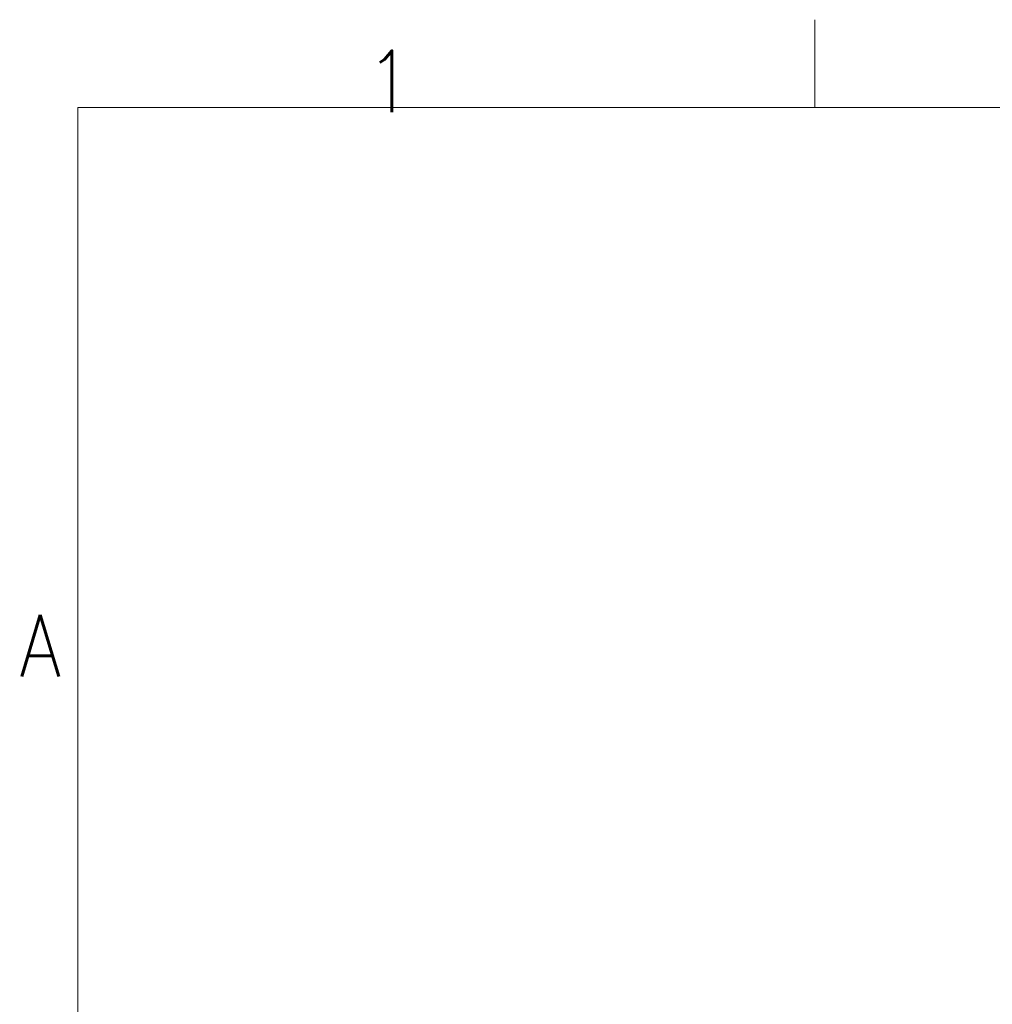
# Model space of a CAD drawing. Header units: inches. Extents: x 0 to 20790, y -12 to 14700.
# Tile 72 of 184: x 59 to 1999, y 12737 to 14700. Entities that reach past the tile are written whole.
import ezdxf

# ---------------------------------------------------------------- set-up
doc = ezdxf.new("R2010")
doc.units = ezdxf.units.IN
doc.layers.add('210', color=7, linetype='Continuous', true_color=0xffffff)
doc.styles.add('latin_extended', font='simplex.shx')

msp = doc.modelspace()

# ---------------------------------------------------------------- linework, layer by layer
at = {"layer": '210', "color": 7, "linetype": 'Continuous', "lineweight": 18}
for p, q in [((1645, 14525), (1645, 14700)), ((175, 175), (175, 14525)), ((175, 14525), (20615, 14525))]:
    msp.add_line(p, q, dxfattribs=at)

# ---------------------------------------------------------------- texts
at = {"layer": '210', "color": 211, "linetype": 'Continuous', "lineweight": 18, "char_height": 122.5, "attachment_point": 7, "line_spacing_factor": 0.963855, "style": 'latin_extended'}
for s, insert in [('\\W0.9188;1', (748.412, 14515.64)), ('\\W0.8818;A', (58.721, 13390.689))]:
    msp.add_mtext(s, dxfattribs=dict(at, insert=insert))

doc.saveas('drawing.dxf')
